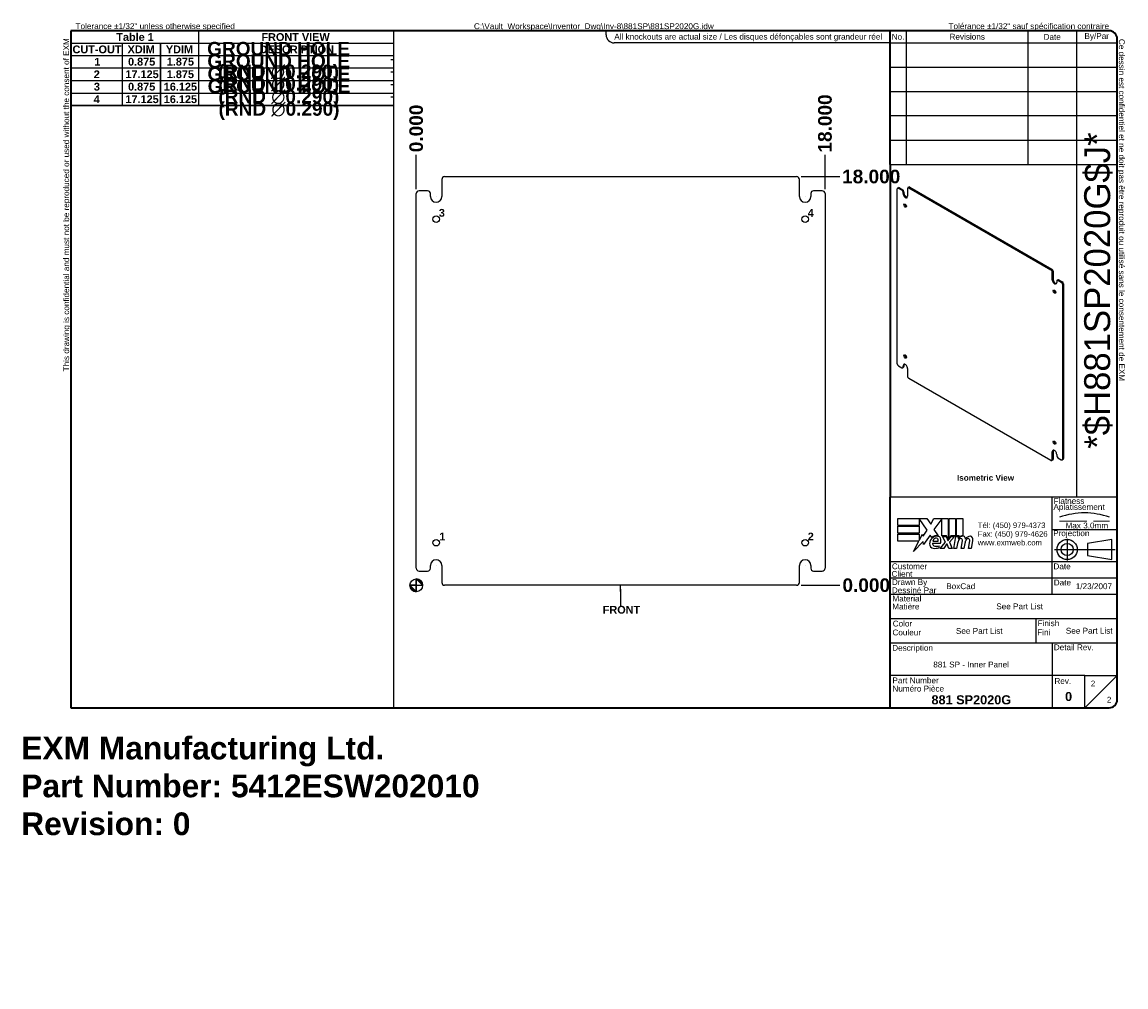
# Model space of a CAD drawing. Header units: inches. Extents: x 0 to 48.6, y -11 to 31.5.
import ezdxf
from ezdxf.enums import TextEntityAlignment as Align

# ---------------------------------------------------------------- set-up
doc = ezdxf.new("R2010")
doc.units = ezdxf.units.IN
doc.header["$LTSCALE"] = 5
doc.header["$MEASUREMENT"] = 0
doc.linetypes.add('CHAIN', pattern=[0.7087, 0.4724, -0.0591, 0.1181, -0.0591])
doc.linetypes.add('DASHED', pattern=[0.2067, 0.1654, -0.0413])
doc.layers.get('0').update_dxf_attribs({"lineweight": 25})
for name, color, linetype, lineweight in [('Centerline(ANSI)', 7, 'Continuous', 25), ('Dimensions(ANSI)', 7, 'Continuous', 25), ('Sketch Geometry(ANSI)', 7, 'Continuous', 25), ('Symbols(ANSI)', 7, 'Continuous', 25), ('Visible Edges(ANSI)', 7, 'Continuous', 25), ('Work Point(ANSI)', 7, 'Continuous', 25)]:
    doc.layers.add(name, color=color, linetype=linetype, lineweight=lineweight)
doc.styles.add('Current-ANSI', font='arial.ttf')
doc.styles.add('Dimension-ANSI', font='arialbd.ttf')
doc.styles.get("Standard").update_dxf_attribs({"font": 'arialbd.ttf'})
doc.styles.add('Text Style44', font='arialbd.ttf')
doc.styles.add('Text Style83', font='FRE3OF9X.TTF')
doc.dimstyles.new('INCH-ANSI', dxfattribs={"dimscale": 5, "dimtxt": 0.12, "dimasz": 0.098425, "dimexe": 0.04, "dimexo": 0.04, "dimgap": 0.031496, "dimtad": 0, "dimtih": 1, "dimtoh": 1, "dimdec": 3, "dimrnd": 1e-08, "dimzin": 0, "dimdsep": 46, "dimtxsty": 'Dimension-ANSI', "dimcen": 0.09, "dimdle": 0.312, "dimclrd": 179, "dimclre": 179, "dimclrt": 7, "dimadec": 1, "dimazin": 0, "dimtfac": 1, "dimtdec": 3, "dimtofl": 0, "dimtmove": 0, "dimatfit": 3, "dimfxl": 1, "dimtolj": 1, "dimtzin": 4, "dimlwd": 25, "dimlwe": 25, "dimarcsym": 0})
doc.dimstyles.new('INCH-ANSI-VERTICAL', dxfattribs={"dimscale": 5, "dimtxt": 0.12, "dimasz": 0.098425, "dimexe": 0.04, "dimexo": 0.04, "dimgap": 0.031496, "dimtad": 0, "dimtih": 1, "dimtoh": 1, "dimdec": 3, "dimrnd": 1e-08, "dimzin": 0, "dimdsep": 46, "dimtxsty": 'Dimension-ANSI', "dimcen": 0.09, "dimdle": 0.312, "dimclrd": 179, "dimclre": 179, "dimclrt": 7, "dimadec": 1, "dimazin": 0, "dimtfac": 1, "dimtdec": 3, "dimtofl": 0, "dimtmove": 0, "dimatfit": 3, "dimfxl": 1, "dimtolj": 1, "dimtzin": 4, "dimlwd": 25, "dimlwe": 25, "dimarcsym": 0})

# ---------------------------------------------------------------- blocks, each defined once
blk = doc.blocks.new('Origin Indicator Symbol1')
at = {"layer": 'Dimensions(ANSI)'}
h = blk.add_hatch(color=7, dxfattribs=at)
edge = h.paths.add_edge_path(flags=0)
edge.add_line((5.76, 2.243), (5.858, 2.144))
edge.add_arc((5.76, 2.144), 0.0984, 0, 90)
h = blk.add_hatch(color=7, dxfattribs=at)
edge = h.paths.add_edge_path(flags=0)
edge.add_line((5.76, 2.046), (5.661, 2.144))
edge.add_arc((5.76, 2.144), 0.0984, 180, 270)
at = {"layer": 'Dimensions(ANSI)', "color": 7, "linetype": 'Continuous'}
for p, q in [((5.76, 2.243), (5.858, 2.144)), ((5.76, 2.046), (5.661, 2.144))]:
    blk.add_line(p, q, dxfattribs=at)
at = {"layer": 'Dimensions(ANSI)', "color": 7, "linetype": 'Continuous', "flags": 128}
for points in [[(5.76, 2.144), (5.858, 2.144), (5.76, 2.243), (5.76, 2.144)], [(5.76, 2.144), (5.76, 2.243), (5.76, 2.046), (5.76, 2.144)], [(5.76, 2.144), (5.76, 2.046), (5.661, 2.144), (5.76, 2.144)], [(5.76, 2.144), (5.661, 2.144), (5.76, 2.144), (5.76, 2.144)]]:
    blk.add_lwpolyline(points, dxfattribs=at)
at = {"layer": 'Dimensions(ANSI)', "color": 7, "linetype": 'Continuous'}
blk.add_circle((5.76, 2.144), 0.0984, dxfattribs=at)
for start, end in [(0, 90), (180, 270)]:
    blk.add_arc((5.76, 2.144), 0.0984, start, end, dxfattribs=at)
at = {"layer": 'Dimensions(ANSI)', "color": 7}
for points in [[(5.76, 2.144), (5.858, 2.144), (5.76, 2.243), (5.76, 2.144)], [(5.76, 2.144), (5.76, 2.243), (5.76, 2.046), (5.76, 2.144)], [(5.76, 2.144), (5.76, 2.046), (5.661, 2.144), (5.76, 2.144)], [(5.76, 2.144), (5.661, 2.144), (5.76, 2.144)]]:
    blk.add_solid(points, dxfattribs=at)
blk = doc.blocks.new('Hole Table1')
at = {"layer": 'Symbols(ANSI)'}
for p, q in [((0.438, 9.541), (0.438, 10.692)), ((0.438, 10.692), (5.407, 10.692)), ((5.407, 10.692), (5.407, 9.541)), ((0.438, 10.501), (1.225, 10.501)), ((1.225, 10.501), (1.225, 10.311)), ((1.225, 10.501), (1.816, 10.501)), ((1.225, 10.501), (1.225, 10.311)), ((1.816, 10.501), (1.816, 10.311)), ((1.816, 10.501), (2.406, 10.501)), ((1.816, 10.501), (1.816, 10.311)), ((2.406, 10.501), (2.406, 10.311)), ((2.406, 10.501), (5.407, 10.501)), ((2.406, 10.501), (2.406, 10.311)), ((0.438, 10.311), (1.225, 10.311)), ((0.438, 10.311), (1.225, 10.311)), ((1.225, 10.311), (1.816, 10.311)), ((1.225, 10.311), (1.225, 10.119)), ((1.225, 10.311), (1.816, 10.311)), ((1.225, 10.311), (1.225, 10.119)), ((1.816, 10.311), (2.406, 10.311)), ((1.816, 10.311), (1.816, 10.119)), ((1.816, 10.311), (2.406, 10.311)), ((1.816, 10.311), (1.816, 10.119)), ((2.406, 10.311), (5.407, 10.311)), ((2.406, 10.311), (2.406, 10.119)), ((2.406, 10.311), (5.407, 10.311)), ((2.406, 10.311), (2.406, 10.119)), ((0.438, 10.119), (1.225, 10.119)), ((0.438, 10.119), (1.225, 10.119)), ((1.225, 10.119), (1.816, 10.119)), ((1.225, 10.119), (1.225, 9.926)), ((1.225, 10.119), (1.816, 10.119)), ((1.225, 10.119), (1.225, 9.926)), ((1.816, 10.119), (2.406, 10.119)), ((1.816, 10.119), (1.816, 9.926)), ((1.816, 10.119), (2.406, 10.119)), ((1.816, 10.119), (1.816, 9.926)), ((2.406, 10.119), (5.407, 10.119)), ((2.406, 10.119), (2.406, 9.926)), ((2.406, 10.119), (5.407, 10.119)), ((2.406, 10.119), (2.406, 9.926)), ((0.438, 9.926), (1.225, 9.926)), ((0.438, 9.926), (1.225, 9.926)), ((1.225, 9.926), (1.816, 9.926)), ((1.225, 9.926), (1.225, 9.733)), ((1.225, 9.926), (1.816, 9.926)), ((1.225, 9.926), (1.225, 9.733)), ((1.816, 9.926), (2.406, 9.926)), ((1.816, 9.926), (1.816, 9.733)), ((1.816, 9.926), (2.406, 9.926)), ((1.816, 9.926), (1.816, 9.733)), ((2.406, 9.926), (5.407, 9.926)), ((2.406, 9.926), (2.406, 9.733)), ((2.406, 9.926), (5.407, 9.926)), ((2.406, 9.926), (2.406, 9.733)), ((0.438, 9.733), (1.225, 9.733)), ((0.438, 9.733), (1.225, 9.733)), ((1.225, 9.733), (1.816, 9.733)), ((1.225, 9.733), (1.225, 9.541)), ((1.225, 9.733), (1.816, 9.733)), ((1.225, 9.733), (1.225, 9.541)), ((1.816, 9.733), (2.406, 9.733)), ((1.816, 9.733), (1.816, 9.541)), ((1.816, 9.733), (2.406, 9.733)), ((1.816, 9.733), (1.816, 9.541)), ((2.406, 9.733), (5.407, 9.733)), ((2.406, 9.733), (2.406, 9.541)), ((2.406, 9.733), (5.407, 9.733)), ((2.406, 9.733), (2.406, 9.541)), ((0.438, 9.541), (1.225, 9.541)), ((5.407, 9.541), (0.438, 9.541)), ((1.225, 9.541), (1.816, 9.541)), ((1.816, 9.541), (2.406, 9.541)), ((2.406, 9.541), (5.407, 9.541))]:
    blk.add_line(p, q, dxfattribs=at)
at = {"layer": 'Symbols(ANSI)', "color": 7, "char_height": 0.12, "attachment_point": 7, "line_spacing_factor": 0.25, "style": 'Dimension-ANSI'}
for s, insert in [('                                          FRONT VIEW', (1.418, 10.534)), ('CUT-OUT', (0.463, 10.344)), ('XDIM', (1.311, 10.346)), ('YDIM', (1.901, 10.346)), ('DESCRIPTION', (3.346, 10.344)), ('1', (0.799, 10.155)), ('0.875', (1.318, 10.154)), ('1.875', (1.915, 10.154)), ('-', (5.361, 10.204)), ('2', (0.79, 9.962)), ('17.125', (1.278, 9.961)), ('1.875', (1.915, 9.961)), ('-', (5.361, 10.011)), ('3', (0.792, 9.769)), ('0.875', (1.318, 9.769)), ('16.125', (1.869, 9.769)), ('-', (5.361, 9.818)), ('4', (0.788, 9.577)), ('17.125', (1.278, 9.576)), ('16.125', (1.869, 9.576)), ('-', (5.361, 9.626))]:
    blk.add_mtext(s, dxfattribs=dict(at, insert=insert))
blk = doc.blocks.new('Leader Text1')
at = {"layer": 'Symbols(ANSI)', "color": 7, "insert": (11.793, 7.824), "char_height": 0.12, "attachment_point": 7, "line_spacing_factor": 0.25, "style": 'Dimension-ANSI'}
blk.add_mtext('4', dxfattribs=at)
blk = doc.blocks.new('Leader Text2')
at = {"layer": 'Symbols(ANSI)', "color": 7, "insert": (6.116, 2.836), "char_height": 0.12, "attachment_point": 7, "line_spacing_factor": 0.25, "style": 'Dimension-ANSI'}
blk.add_mtext('1', dxfattribs=at)
blk = doc.blocks.new('Leader Text3')
at = {"layer": 'Symbols(ANSI)', "color": 7, "insert": (11.794, 2.836), "char_height": 0.12, "attachment_point": 7, "line_spacing_factor": 0.25, "style": 'Dimension-ANSI'}
blk.add_mtext('2', dxfattribs=at)
blk = doc.blocks.new('Leader Text4')
at = {"layer": 'Symbols(ANSI)', "color": 7, "insert": (6.108, 7.824), "char_height": 0.12, "attachment_point": 7, "line_spacing_factor": 0.25, "style": 'Dimension-ANSI'}
blk.add_mtext('3', dxfattribs=at)
blk = doc.blocks.new('Hole Table2')
at = {"layer": 'Symbols(ANSI)'}
for p, q in [((0.437, 9.541), (0.437, 10.692)), ((0.437, 10.692), (2.406, 10.692)), ((2.406, 10.692), (2.406, 9.541)), ((0.437, 10.501), (1.225, 10.501)), ((1.225, 10.501), (1.225, 10.311)), ((1.225, 10.501), (1.815, 10.501)), ((1.225, 10.501), (1.225, 10.311)), ((1.815, 10.501), (1.815, 10.311)), ((1.815, 10.501), (2.406, 10.501)), ((1.815, 10.501), (1.815, 10.311)), ((0.437, 10.311), (1.225, 10.311)), ((0.437, 10.311), (1.225, 10.311)), ((1.225, 10.311), (1.815, 10.311)), ((1.225, 10.311), (1.225, 10.119)), ((1.225, 10.311), (1.815, 10.311)), ((1.225, 10.311), (1.225, 10.119)), ((1.815, 10.311), (2.406, 10.311)), ((1.815, 10.311), (1.815, 10.119)), ((1.815, 10.311), (2.406, 10.311)), ((1.815, 10.311), (1.815, 10.119)), ((0.437, 10.119), (1.225, 10.119)), ((0.437, 10.119), (1.225, 10.119)), ((1.225, 10.119), (1.815, 10.119)), ((1.225, 10.119), (1.225, 9.926)), ((1.225, 10.119), (1.815, 10.119)), ((1.225, 10.119), (1.225, 9.926)), ((1.815, 10.119), (2.406, 10.119)), ((1.815, 10.119), (1.815, 9.926)), ((1.815, 10.119), (2.406, 10.119)), ((1.815, 10.119), (1.815, 9.926)), ((0.437, 9.926), (1.225, 9.926)), ((0.437, 9.926), (1.225, 9.926)), ((1.225, 9.926), (1.815, 9.926)), ((1.225, 9.926), (1.225, 9.733)), ((1.225, 9.926), (1.815, 9.926)), ((1.225, 9.926), (1.225, 9.733)), ((1.815, 9.926), (2.406, 9.926)), ((1.815, 9.926), (1.815, 9.733)), ((1.815, 9.926), (2.406, 9.926)), ((1.815, 9.926), (1.815, 9.733)), ((0.437, 9.733), (1.225, 9.733)), ((0.437, 9.733), (1.225, 9.733)), ((1.225, 9.733), (1.815, 9.733)), ((1.225, 9.733), (1.225, 9.541)), ((1.225, 9.733), (1.815, 9.733)), ((1.225, 9.733), (1.225, 9.541)), ((1.815, 9.733), (2.406, 9.733)), ((1.815, 9.733), (1.815, 9.541)), ((1.815, 9.733), (2.406, 9.733)), ((1.815, 9.733), (1.815, 9.541)), ((0.437, 9.541), (1.225, 9.541)), ((2.406, 9.541), (0.437, 9.541)), ((1.225, 9.541), (1.815, 9.541)), ((1.815, 9.541), (2.406, 9.541))]:
    blk.add_line(p, q, dxfattribs=at)
at = {"layer": 'Symbols(ANSI)', "color": 7, "char_height": 0.12, "attachment_point": 7, "line_spacing_factor": 0.25, "style": 'Dimension-ANSI'}
for s, insert in [('Table 1', (1.137, 10.535)), ('CUT-OUT', (0.462, 10.344)), ('XDIM', (1.311, 10.346)), ('YDIM', (1.901, 10.346)), ('1', (0.799, 10.155)), ('0.875', (1.318, 10.154)), ('1.875', (1.915, 10.154)), ('2', (0.789, 9.962)), ('17.125', (1.278, 9.961)), ('1.875', (1.915, 9.961)), ('3', (0.791, 9.769)), ('0.875', (1.318, 9.769)), ('16.125', (1.868, 9.769)), ('4', (0.788, 9.577)), ('17.125', (1.278, 9.576)), ('16.125', (1.868, 9.576))]:
    blk.add_mtext(s, dxfattribs=dict(at, insert=insert))
blk = doc.blocks.new('Leader Text5')
at = {"layer": 'Symbols(ANSI)', "color": 7, "insert": (11.793, 7.824), "char_height": 0.12, "attachment_point": 7, "line_spacing_factor": 0.25, "style": 'Dimension-ANSI'}
blk.add_mtext('4', dxfattribs=at)
blk = doc.blocks.new('Leader Text6')
at = {"layer": 'Symbols(ANSI)', "color": 7, "insert": (6.116, 2.836), "char_height": 0.12, "attachment_point": 7, "line_spacing_factor": 0.25, "style": 'Dimension-ANSI'}
blk.add_mtext('1', dxfattribs=at)
blk = doc.blocks.new('Leader Text7')
at = {"layer": 'Symbols(ANSI)', "color": 7, "insert": (11.794, 2.836), "char_height": 0.12, "attachment_point": 7, "line_spacing_factor": 0.25, "style": 'Dimension-ANSI'}
blk.add_mtext('2', dxfattribs=at)
blk = doc.blocks.new('Leader Text8')
at = {"layer": 'Symbols(ANSI)', "color": 7, "insert": (6.108, 7.824), "char_height": 0.12, "attachment_point": 7, "line_spacing_factor": 0.25, "style": 'Dimension-ANSI'}
blk.add_mtext('3', dxfattribs=at)
blk = doc.blocks.new('Datum Identifier4')
at = {"layer": 'Symbols(ANSI)', "color": 7, "linetype": 'Continuous', "lineweight": 25}
for p, q in [((8.91, 2.046), (8.91, 2.144)), ((8.91, 2.046), (8.91, 2.085)), ((8.91, 2.085), (8.91, 1.829))]:
    blk.add_line(p, q, dxfattribs=at)
at = {"layer": 'Symbols(ANSI)', "color": 7, "insert": (8.634, 1.705), "char_height": 0.12, "attachment_point": 7, "line_spacing_factor": 0.25, "style": 'Dimension-ANSI'}
blk.add_mtext('FRONT', dxfattribs=at)
blk = doc.blocks.new('*D20')
at = {"layer": 'Defpoints', "color": 0, "linetype": 'Continuous', "transparency": 16777216}
for p in [(17.394, 25.626), (17.394, 23.922), (17.394, 23.922)]:
    blk.add_point(p, dxfattribs=at)
at = {"layer": 'Dimensions(ANSI)', "color": 179, "linetype": 'Continuous', "lineweight": 25, "transparency": 16777216}
blk.add_line((17.394, 24.122), (17.394, 25.626), dxfattribs=at)
at = {"layer": 'Dimensions(ANSI)', "color": 7, "linetype": 'Continuous', "lineweight": 25, "transparency": 16777216, "insert": (17.394, 26.794), "char_height": 0.6, "attachment_point": 5, "rotation": 90, "style": 'Dimension-ANSI'}
blk.add_mtext('\\A1;0.000', dxfattribs=at)
blk = doc.blocks.new('*D21')
at = {"layer": 'Defpoints', "color": 0, "linetype": 'Continuous', "transparency": 16777216}
for p in [(35.394, 25.626), (17.394, 23.922), (35.394, 23.922)]:
    blk.add_point(p, dxfattribs=at)
at = {"layer": 'Dimensions(ANSI)', "color": 179, "linetype": 'Continuous', "lineweight": 25, "transparency": 16777216}
blk.add_line((35.394, 24.122), (35.394, 25.626), dxfattribs=at)
at = {"layer": 'Dimensions(ANSI)', "color": 7, "linetype": 'Continuous', "lineweight": 25, "transparency": 16777216, "insert": (35.394, 27.012), "char_height": 0.6, "attachment_point": 5, "rotation": 90, "style": 'Dimension-ANSI'}
blk.add_mtext('\\A1;18.000', dxfattribs=at)
blk = doc.blocks.new('*D22')
at = {"layer": 'Defpoints', "color": 0, "linetype": 'Continuous', "transparency": 16777216}
for p in [(34.144, 6.672), (34.144, 6.672), (36.042, 6.672)]:
    blk.add_point(p, dxfattribs=at)
at = {"layer": 'Dimensions(ANSI)', "color": 179, "linetype": 'Continuous', "lineweight": 25, "transparency": 16777216}
blk.add_line((34.344, 6.672), (36.042, 6.672), dxfattribs=at)
at = {"layer": 'Dimensions(ANSI)', "color": 7, "linetype": 'Continuous', "lineweight": 25, "transparency": 16777216, "insert": (37.21, 6.672), "char_height": 0.6, "attachment_point": 5, "style": 'Dimension-ANSI'}
blk.add_mtext('\\A1;0.000', dxfattribs=at)
blk = doc.blocks.new('*D23')
at = {"layer": 'Defpoints', "color": 0, "linetype": 'Continuous', "transparency": 16777216}
for p in [(34.144, 24.672), (36.042, 24.672), (34.144, 6.672)]:
    blk.add_point(p, dxfattribs=at)
at = {"layer": 'Dimensions(ANSI)', "color": 179, "linetype": 'Continuous', "lineweight": 25, "transparency": 16777216}
blk.add_line((34.344, 24.672), (36.042, 24.672), dxfattribs=at)
at = {"layer": 'Dimensions(ANSI)', "color": 7, "linetype": 'Continuous', "lineweight": 25, "transparency": 16777216, "insert": (37.428, 24.672), "char_height": 0.6, "attachment_point": 5, "style": 'Dimension-ANSI'}
blk.add_mtext('\\A1;18.000', dxfattribs=at)
blk = doc.blocks.new('Borders EXM - B (Inch) - B')
at = {"layer": 'Sketch Geometry(ANSI)', "linetype": 'Continuous', "lineweight": 35}
for p, q in [((16.438, 10.692), (0.437, 10.692)), ((0.437, 10.692), (0.437, 0.255)), ((16.562, 0.38), (16.562, 10.567)), ((0.437, 0.255), (16.438, 0.255))]:
    blk.add_line(p, q, dxfattribs=at)
at = {"layer": 'Sketch Geometry(ANSI)'}
for p, q in [((5.407, 10.692), (5.407, 0.255)), ((8.688, 10.63), (8.688, 10.692)), ((13.062, 10.692), (13.062, 10.505)), ((13.062, 10.505), (8.812, 10.505))]:
    blk.add_line(p, q, dxfattribs=at)
blk.add_arc((8.812, 10.63), 0.125, 180, 270, dxfattribs=at)
at = {"layer": 'Sketch Geometry(ANSI)', "linetype": 'Continuous', "lineweight": 35}
for centre, start, end in [((16.438, 10.567), 0, 90), ((16.438, 0.38), 270, 0)]:
    blk.add_arc(centre, 0.125, start, end, dxfattribs=at)
at = {"layer": 'Symbols(ANSI)', "color": 7, "char_height": 0.09, "style": 'Current-ANSI'}
for s, insert, attachment_point in [('Tolerance ±1/32" unless otherwise specified', (0.509, 10.692), 7), ('Tolérance ±1/32" sauf spécification contraire', (13.963, 10.692), 7), ('All knockouts are actual size / Les disques défonçables sont grandeur réel', (8.812, 10.647), 1)]:
    blk.add_mtext(s, dxfattribs=dict(at, insert=insert, attachment_point=attachment_point))
at = {"layer": 'Symbols(ANSI)', "color": 7, "char_height": 0.09, "attachment_point": 7, "style": 'Current-ANSI'}
for s, insert, rotation in [('This drawing is confidential and must not be reproduced or used without the consent of EXM', (0.437, 5.442), 90), ('Ce dessin est confidentiel et ne doit pas être reproduit ou utilisé sans le consentement de EXM', (16.562, 10.567), 270)]:
    blk.add_mtext(s, dxfattribs=dict(at, insert=insert, rotation=rotation))
at = {"layer": 'Symbols(ANSI)', "color": 7, "style": 'Current-ANSI'}
blk.add_attdef('FILENAME_AND_PATH_001', (6.649, 10.718), '', height=0.09, dxfattribs=at)
blk = doc.blocks.new('Title Blocks EXM - ANSI B')
for p, q in [((13.372, 3.063), (13.372, 3.17)), ((13.372, 3.17), (13.818, 3.17)), ((13.701, 3.063), (13.372, 3.063)), ((13.824, 2.989), (13.701, 3.168)), ((13.701, 3.168), (13.701, 3.063)), ((13.818, 3.17), (13.877, 3.083)), ((13.877, 3.083), (13.923, 3.17)), ((13.923, 3.17), (14.146, 3.17)), ((14.046, 3.166), (13.924, 3.002)), ((14.046, 2.9), (14.046, 3.166)), ((14.146, 3.17), (14.146, 2.842)), ((14.16, 3.17), (14.259, 3.17)), ((14.16, 2.866), (14.16, 3.17)), ((14.259, 3.17), (14.259, 2.9)), ((14.273, 3.17), (14.372, 3.17)), ((14.273, 2.9), (14.273, 3.17)), ((14.372, 3.17), (14.372, 2.905)), ((13.372, 3.049), (13.701, 3.049)), ((13.372, 2.942), (13.372, 3.049)), ((13.701, 2.942), (13.372, 2.942)), ((13.372, 2.82), (13.372, 2.927)), ((13.372, 2.927), (13.701, 2.927)), ((13.701, 3.049), (13.701, 2.942)), ((13.701, 2.831), (13.752, 2.929)), ((13.701, 2.927), (13.701, 2.831)), ((13.752, 2.929), (13.758, 2.895)), ((13.758, 2.895), (13.824, 2.989)), ((13.87, 2.914), (13.765, 2.768)), ((13.893, 2.876), (13.87, 2.914)), ((13.924, 3.002), (13.993, 2.903)), ((14.121, 2.9), (14.046, 2.9)), ((14.146, 2.842), (14.121, 2.9)), ((14.185, 2.9), (14.16, 2.866)), ((14.259, 2.9), (14.185, 2.9)), ((14.314, 2.9), (14.273, 2.9)), ((14.312, 2.88), (14.314, 2.9)), ((13.695, 2.82), (13.372, 2.82)), ((13.612, 2.661), (13.695, 2.82)), ((13.758, 2.815), (13.612, 2.661)), ((13.765, 2.768), (13.758, 2.815)), ((13.905, 2.788), (14.027, 2.788)), ((13.91, 2.818), (13.99, 2.818)), ((14.005, 2.718), (14.005, 2.748)), ((14.023, 2.709), (14.105, 2.802)), ((14.059, 2.891), (14.113, 2.891)), ((14.105, 2.802), (14.059, 2.891)), ((14.122, 2.774), (14.077, 2.709)), ((14.113, 2.891), (14.139, 2.83)), ((14.13, 2.774), (14.122, 2.774)), ((14.155, 2.709), (14.13, 2.774)), ((14.139, 2.83), (14.146, 2.83)), ((14.146, 2.83), (14.19, 2.891)), ((14.245, 2.891), (14.164, 2.803)), ((14.164, 2.803), (14.209, 2.709)), ((14.19, 2.891), (14.245, 2.891)), ((14.232, 2.709), (14.264, 2.891)), ((14.264, 2.891), (14.302, 2.891)), ((14.289, 2.784), (14.276, 2.709)), ((14.302, 2.891), (14.299, 2.859)), ((14.299, 2.859), (14.309, 2.859)), ((14.345, 2.709), (14.365, 2.824)), ((14.402, 2.784), (14.389, 2.709)), ((14.457, 2.709), (14.477, 2.824)), ((14.523, 2.823), (14.501, 2.709)), ((14.077, 2.709), (14.023, 2.709)), ((14.209, 2.709), (14.155, 2.709)), ((14.276, 2.709), (14.232, 2.709)), ((14.389, 2.709), (14.345, 2.709)), ((14.501, 2.709), (14.457, 2.709))]:
    blk.add_line(p, q)
for centre, radius, start, end in [((13.968, 2.796), 0.11, 77.079, 133.1785), ((13.968, 2.796), 0.0996, 80.4085, 134.1684), ((13.981, 2.843), 0.0507, 23.8445, 85.0802), ((14.376, 2.816), 0.08, 89.4776, 147.4114), ((14.37, 2.825), 0.08, 88.7952, 136.5849), ((14.377, 2.862), 0.0338, 16.9928, 89.4776), ((14.486, 2.814), 0.0819, 89.6788, 153.9508), ((14.487, 2.861), 0.035, 18.4748, 89.6788), ((13.991, 2.772), 0.133, 134.1684, 176.5646), ((13.925, 2.776), 0.0658, 176.5646, 261.5605), ((13.936, 2.779), 0.032, 163.5261, 244.6784), ((13.965, 2.811), 0.056, 109.3797, 172.9975), ((13.966, 2.842), 0.102, 244.6784, 292.5609), ((13.959, 2.83), 0.0365, 51.1652, 109.3797), ((13.962, 2.833), 0.0318, 331.4547, 51.1652), ((13.941, 2.826), 0.094, 336.1555, 23.8445), ((14.442, 2.757), 0.155, 147.5992, 170), ((14.346, 2.818), 0.042, 96.03, 147.5992), ((14.344, 2.839), 0.02, 23.5571, 96.03), ((14.325, 2.831), 0.041, 350, 23.5571), ((14.555, 2.759), 0.155, 148.5584, 170.8257), ((14.317, 2.844), 0.096, 3.6169, 16.9928), ((14.458, 2.818), 0.042, 96.1027, 147.6083), ((14.456, 2.839), 0.02, 23.5487, 96.1027), ((14.437, 2.831), 0.041, 349.9922, 23.5487), ((14.429, 2.842), 0.096, 349, 18.4748), ((13.945, 2.911), 0.202, 261.5605, 287.3343)]:
    blk.add_arc(centre, radius, start, end)
at = {"layer": 'Centerline(ANSI)', "linetype": 'DASHED', "lineweight": 18, "ltscale": 0.507983}
blk.add_line((15.861, 3.128), (16.632, 3.128), dxfattribs=at)
at = {"layer": 'Centerline(ANSI)', "linetype": 'CHAIN', "ltscale": 0.185148}
blk.add_line((15.979, 2.855), (15.979, 2.521), dxfattribs=at)
at = {"layer": 'Centerline(ANSI)', "linetype": 'CHAIN', "ltscale": 0.437897}
blk.add_line((15.786, 2.691), (16.717, 2.691), dxfattribs=at)
at = {"layer": 'Sketch Geometry(ANSI)'}
for p, q in [((13.25, 10.687), (16.625, 10.687)), ((13.5, 10.687), (13.5, 8.625)), ((15.375, 10.687), (15.375, 8.625)), ((16.125, 10.687), (16.125, 3.5)), ((16.75, 10.562), (16.75, 0.375)), ((13.25, 10.5), (16.75, 10.5)), ((13.25, 10.125), (16.75, 10.125)), ((13.25, 9.75), (16.75, 9.75)), ((16.75, 9.375), (13.25, 9.375)), ((13.25, 9), (16.75, 9)), ((16.75, 9), (16.75, 8.625)), ((13.25, 8.625), (16.75, 8.625)), ((16.75, 3.5), (13.25, 3.5)), ((15.75, 2), (15.75, 3.5)), ((15.75, 3), (16.75, 3)), ((16.669, 2.847), (16.294, 2.785)), ((16.294, 2.785), (16.294, 2.598)), ((16.669, 2.535), (16.669, 2.847)), ((16.294, 2.598), (16.669, 2.535)), ((16.75, 2.5), (13.25, 2.5)), ((16.75, 2.25), (13.25, 2.25)), ((16.75, 2), (13.25, 2)), ((13.25, 1.629), (16.75, 1.629)), ((15.499, 1.629), (15.499, 1.25)), ((13.25, 1.25), (16.75, 1.25)), ((15.75, 1.25), (15.75, 0.75)), ((15.75, 0.75), (13.25, 0.75)), ((16.25, 0.75), (15.75, 0.75)), ((15.75, 0.75), (15.75, 0.25)), ((16.25, 0.25), (16.25, 0.75)), ((16.25, 0.75), (16.75, 0.75)), ((16.25, 0.25), (16.75, 0.75)), ((16.625, 0.25), (13.25, 0.25))]:
    blk.add_line(p, q, dxfattribs=at)
at = {"layer": 'Sketch Geometry(ANSI)', "linetype": 'Continuous', "lineweight": 35}
for p, q in [((13.25, 8.625), (13.25, 10.687)), ((13.25, 8.625), (13.25, 3.5)), ((13.25, 0.25), (13.25, 3.5))]:
    blk.add_line(p, q, dxfattribs=at)
at = {"layer": 'Sketch Geometry(ANSI)'}
for radius in [0.156, 0.0935]:
    blk.add_circle((15.979, 2.691), radius, dxfattribs=at)
for centre, radius, start, end in [((16.625, 10.562), 0.125, 0, 90), ((16.247, 2.112), 1.143, 70.2973, 109.7027), ((16.625, 0.375), 0.125, 270, 0)]:
    blk.add_arc(centre, radius, start, end, dxfattribs=at)
at = {"layer": 'Symbols(ANSI)', "color": 7, "char_height": 0.09, "style": 'Current-ANSI'}
for s, insert, width, attachment_point in [('No.', (13.373, 10.595), 0.25039, 5), ('Revisions', (14.439, 10.596), 1.87331, 5), ('Date', (15.749, 10.593), 0.75135, 5), ('By/Par', (16.435, 10.594), 0.62202, 5), ('Date', (15.773, 2.136), 0.26554, 7), ('Rev.', (15.783, 0.618), 0.25854, 7)]:
    blk.add_mtext(s, dxfattribs=dict(at, insert=insert, width=width, attachment_point=attachment_point))
for s, insert, attachment_point in [('\\fArial|b1|i0;\\H0.0900;Isometric View', (14.281, 3.842), 1), ('Flatness', (15.77, 3.393), 7), ('Aplatissement', (15.768, 3.275), 7), ('Max 3.0mm', (15.954, 3.015), 7), ('Projection', (15.764, 2.87), 7), ('Client', (13.273, 2.269), 7), ('Customer', (13.278, 2.386), 7), ('Date', (15.768, 2.385), 7), ('Drawn By', (13.278, 2.117), 7), ('Dessiné Par', (13.278, 2.016), 7), ('Matière', (13.284, 1.766), 7), ('Material', (13.286, 1.889), 7), ('Color', (13.291, 1.503), 7), ('Finish', (15.523, 1.508), 7), ('Couleur', (13.287, 1.366), 7), ('Fini', (15.518, 1.37), 7), ('Description', (13.283, 1.103), 7), ('Detail Rev.', (15.774, 1.137), 7), ('Part Number', (13.287, 0.627), 7), ('Numéro Pièce', (13.286, 0.5), 7)]:
    blk.add_mtext(s, dxfattribs=dict(at, insert=insert, attachment_point=attachment_point))
at = {"layer": 'Symbols(ANSI)', "color": 7, "insert": (14.602, 3.107), "char_height": 0.085, "attachment_point": 1, "line_spacing_factor": 0.944221, "style": 'Current-ANSI'}
blk.add_mtext('\\fArial|b0|i0;\\H0.0850;Tél: (450) 979-4373\\PFax: (450) 979-4626\\Pwww.exmweb.com', dxfattribs=at)
at = {"layer": 'Symbols(ANSI)', "color": 7, "style": 'Current-ANSI'}
for tag, p in [('REV1', (13.375, 10.313)), ('REV1DATE', (15.75, 10.31)), ('REV1BY', (16.437, 10.313)), ('REV2', (13.373, 9.938)), ('REV2DATE', (15.747, 9.941)), ('REV2BY', (16.437, 9.938)), ('REV3', (13.374, 9.563)), ('REV3DATE', (15.752, 9.563)), ('REV3BY', (16.437, 9.564)), ('REV4', (13.377, 9.188)), ('REV4DATE', (15.752, 9.188)), ('REV4BY', (16.441, 9.188)), ('REV5', (13.373, 8.813)), ('REV5DATE', (15.752, 8.813)), ('REV5BY', (16.438, 8.811)), ('MFG_APPROVED_DATE', (16.393, 2.374)), ('DETAIL_REV', (16.249, 0.926))]:
    blk.add_attdef(tag, text='', height=0.09, dxfattribs=at).set_placement(p, align=Align.MIDDLE_CENTER)
for tag, p in [('REV1DESC', (13.526, 10.31)), ('REV2DESC', (13.525, 9.937)), ('REV3DESC', (13.528, 9.564)), ('REV4DESC', (13.533, 9.19)), ('REV5DESC', (13.532, 8.811)), ('COMPANY', (14.12, 2.375))]:
    blk.add_attdef(tag, text='', height=0.09, dxfattribs=at).set_placement(p, align=Align.MIDDLE_LEFT)
at = {"layer": 'Symbols(ANSI)', "color": 7, "style": 'Text Style83'}
blk.add_attdef('BARCODE_001', (16.642, 4.244), '', height=0.4, rotation=90, dxfattribs=at)
at = {"layer": 'Symbols(ANSI)', "color": 7}
for tag, p, height, style in [('AUTHOR_001', (14.116, 2.08), 0.09, 'Current-ANSI'), ('IDW_DATE_001', (16.112, 2.08), 0.09, 'Current-ANSI'), ('MATERIEL_001', (14.887, 1.769), 0.09, 'Current-ANSI'), ('COLOR_001', (14.265, 1.391), 0.09, 'Current-ANSI'), ('FINISH_001', (15.959, 1.394), 0.09, 'Current-ANSI'), ('IDW_DESC_001', (13.916, 0.873), 0.09, 'Current-ANSI'), ('Sheet_Number_001', (16.343, 0.58), 0.09, 'Current-ANSI'), ('IDW_NAME_001', (13.888, 0.304), 0.14, 'Text Style44'), ('IDW_REV_001', (15.947, 0.355), 0.14, 'Text Style44'), ('Number_of_sheets_001', (16.591, 0.33), 0.09, 'Current-ANSI')]:
    blk.add_attdef(tag, p, '', height=height, dxfattribs=dict(at, style=style))

msp = doc.modelspace()

# ---------------------------------------------------------------- linework, layer by layer
at = {"layer": 'Visible Edges(ANSI)'}
for p, q in [((18.5189, 24.547), (18.5189, 23.797)), ((18.6439, 24.672), (34.1439, 24.672)), ((34.2689, 23.797), (34.2689, 24.547)), ((17.3939, 7.422), (17.3939, 23.922)), ((17.8939, 24.047), (17.5189, 24.047)), ((18.0189, 23.797), (18.0189, 23.922)), ((34.7689, 23.922), (34.7689, 23.797)), ((35.2689, 24.047), (34.8939, 24.047)), ((35.3939, 23.922), (35.3939, 7.422)), ((38.5776, 16.428), (38.5776, 24.1264)), ((38.5923, 24.1591), (38.6348, 24.1836)), ((38.7796, 24.0681), (38.6281, 24.1555)), ((38.6705, 24.18), (38.822, 24.0926)), ((38.8301, 23.9223), (38.8301, 23.9806)), ((38.8725, 24.0051), (38.8725, 23.9468)), ((39.0321, 24.1555), (39.0321, 23.8056)), ((39.0893, 24.2127), (39.0469, 24.1882)), ((39.0826, 24.1847), (45.3456, 20.5688)), ((39.1251, 24.2092), (45.388, 20.5933)), ((45.3961, 20.1314), (45.3961, 20.4813)), ((45.4385, 20.5058), (45.4385, 20.1559)), ((45.5981, 20.0731), (45.5981, 20.0147)), ((45.6129, 20.1058), (45.6553, 20.1303)), ((45.8001, 20.0147), (45.6486, 20.1022)), ((45.691, 20.1267), (45.8426, 20.0392)), ((45.8931, 19.9518), (45.8931, 12.2534)), ((45.8506, 19.9273), (45.8506, 12.2289)), ((38.6281, 16.3405), (38.7796, 16.253)), ((38.8153, 16.2495), (38.8577, 16.274)), ((38.8301, 16.2822), (38.8301, 16.3405)), ((38.8725, 16.365), (38.8725, 16.3067)), ((39.0321, 16.2239), (39.0321, 15.8739)), ((45.3456, 12.1705), (39.0826, 15.7865)), ((45.4237, 12.1915), (45.3813, 12.167)), ((45.3961, 12.1997), (45.3961, 12.5496)), ((45.4385, 12.5741), (45.4385, 12.2242)), ((45.5981, 12.433), (45.5981, 12.3747)), ((45.6486, 12.2872), (45.8001, 12.1997)), ((45.8359, 12.1962), (45.8783, 12.2207)), ((17.5189, 7.297), (17.8939, 7.297)), ((18.0189, 7.422), (18.0189, 7.547)), ((18.5189, 7.547), (18.5189, 6.797)), ((34.2689, 6.797), (34.2689, 7.547)), ((34.7689, 7.547), (34.7689, 7.422)), ((34.8939, 7.297), (35.2689, 7.297)), ((34.1439, 6.672), (18.6439, 6.672))]:
    msp.add_line(p, q, dxfattribs=at)
for centre in [(18.2689, 22.797), (34.5189, 22.797), (18.2689, 8.547), (34.5189, 8.547)]:
    msp.add_circle(centre, 0.145, dxfattribs=at)
for centre, radius, start, end in [((18.6439, 24.547), 0.125, 90, 180), ((34.1439, 24.547), 0.125, 0, 90), ((17.5189, 23.922), 0.125, 90, 180), ((17.8939, 23.922), 0.125, 0, 90), ((34.8939, 23.922), 0.125, 90, 180), ((35.2689, 23.922), 0.125, 0, 90), ((18.2689, 23.797), 0.25, 180, 0), ((34.5189, 23.797), 0.25, 180, 0), ((18.2689, 7.547), 0.25, 0, 180), ((34.5189, 7.547), 0.25, 0, 180), ((17.5189, 7.422), 0.125, 180, 270), ((17.8939, 7.422), 0.125, 270, 0), ((34.8939, 7.422), 0.125, 180, 270), ((35.2689, 7.422), 0.125, 270, 0), ((18.6439, 6.797), 0.125, 180, 270), ((34.1439, 6.797), 0.125, 270, 0)]:
    msp.add_arc(centre, radius, start, end, dxfattribs=at)
for centre, major_axis, start_param, end_param in [((38.6281, 24.0972), (-0.0357, 0.0619), 5.4977871, 7.0685835), ((38.6705, 24.1217), (-0.0357, 0.0619), 5.4977871, 6.2831853), ((38.7796, 24.0097), (0.0357, -0.0619), 0.7853982, 2.3561945), ((38.822, 24.0342), (-0.0357, 0.0619), 3.9269908, 5.4977871), ((38.9311, 23.8639), (0.0714, -0.1237), 3.9269908, 7.0685835), ((38.9735, 23.8884), (0.0714, -0.1237), 3.9269908, 5.9816518), ((39.0826, 24.1264), (-0.0357, 0.0619), 5.4977871, 7.0685835), ((39.1251, 24.1509), (-0.0357, 0.0619), 5.4977871, 6.2831853), ((38.9735, 23.4219), (0.0414, -0.0718), 3.679154, 5.7456239), ((45.3456, 20.5105), (0.0357, -0.0619), 0.7853982, 2.3561945), ((45.388, 20.535), (-0.0357, 0.0619), 3.9269908, 5.4977871), ((45.4971, 20.0731), (0.0714, -0.1237), 3.9269908, 7.0685835), ((45.5395, 20.0976), (0.0714, -0.1237), 3.9269908, 5.9816518), ((45.6486, 20.0439), (-0.0357, 0.0619), 5.4977871, 7.0685835), ((45.691, 20.0684), (-0.0357, 0.0619), 5.4977871, 6.2831853), ((45.8001, 19.9564), (0.0357, -0.0619), 0.7853982, 2.3561945), ((45.8426, 19.9809), (-0.0357, 0.0619), 3.9269908, 5.4977871), ((45.5395, 19.631), (0.0414, -0.0718), 3.679154, 5.7456239), ((38.9735, 16.7732), (0.0414, -0.0718), 3.679154, 5.7456239), ((38.6281, 16.3988), (-0.0357, 0.0619), 0.7853982, 2.3561945), ((38.7796, 16.3113), (0.0357, -0.0619), 5.4977871, 7.0685835), ((38.9311, 16.2822), (-0.0714, 0.1237), 3.9269908, 7.0685835), ((38.822, 16.3358), (0.0357, -0.0619), 0, 0.7853982), ((38.9735, 16.3067), (-0.0714, 0.1237), 0.3015335, 0.7853982), ((39.0826, 15.8448), (-0.0357, 0.0619), 0.7853982, 2.3561945), ((45.5395, 12.9824), (0.0414, -0.0718), 3.679154, 5.7456239), ((45.3456, 12.2289), (0.0357, -0.0619), 5.4977871, 7.0685835), ((45.4971, 12.4913), (-0.0714, 0.1237), 3.9269908, 7.0685835), ((45.388, 12.2534), (0.0357, -0.0619), 0, 0.7853982), ((45.5395, 12.5158), (-0.0714, 0.1237), 0.3015335, 0.7853982), ((45.6486, 12.3455), (-0.0357, 0.0619), 0.7853982, 2.3561945), ((45.8001, 12.258), (0.0357, -0.0619), 5.4977871, 7.0685835), ((45.8426, 12.2825), (0.0357, -0.0619), 0, 0.7853982)]:
    msp.add_ellipse(centre, major_axis=major_axis, ratio=0.5773503, start_param=start_param, end_param=end_param, dxfattribs=at)
for centre in [(38.9311, 23.3974), (45.4971, 19.6065), (38.9311, 16.7488), (45.4971, 12.9579)]:
    msp.add_ellipse(centre, major_axis=(0.0414, -0.0718), ratio=0.5773503, dxfattribs=at)
at = {"layer": 'Work Point(ANSI)', "linetype": 'CHAIN', "ltscale": 0.000455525}
for p, q in [((18.2703, 23.797), (18.2675, 23.797)), ((18.2689, 23.7984), (18.2689, 23.7955)), ((34.5203, 23.797), (34.5175, 23.797)), ((34.5189, 23.7984), (34.5189, 23.7955)), ((18.2703, 7.547), (18.2675, 7.547)), ((18.2703, 7.547), (18.2675, 7.547)), ((18.2689, 7.5484), (18.2689, 7.5455)), ((18.2689, 7.5484), (18.2689, 7.5455)), ((34.5203, 7.547), (34.5175, 7.547)), ((34.5203, 7.547), (34.5175, 7.547)), ((34.5189, 7.5484), (34.5189, 7.5455)), ((34.5189, 7.5484), (34.5189, 7.5455)), ((17.3953, 6.672), (17.3925, 6.672)), ((17.3939, 6.6734), (17.3939, 6.6705))]:
    msp.add_line(p, q, dxfattribs=at)

# ---------------------------------------------------------------- block references
at = {"xscale": 2.857142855, "yscale": 2.857142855, "zscale": 2.857142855}
for name, p, values in [('Borders EXM - B (Inch) - B', (0.9375, 0.5454), {'FILENAME_AND_PATH_001': 'C:\\Vault_Workspace\\Inventor_Dwg\\Inv-8\\881SP\\881SP2020G.idw'}), ('Title Blocks EXM - ANSI B', (0.4018, 0.5584), {'COLOR_001': 'See Part List', 'AUTHOR_001': 'BoxCad', 'IDW_DATE_001': '1/23/2007', 'IDW_REV_001': '0', 'Sheet_Number_001': '2', 'Number_of_sheets_001': '2', 'IDW_DESC_001': '881 SP - Inner Panel', 'IDW_NAME_001': '881 SP2020G', 'BARCODE_001': '*$H881SP2020G$J*', 'FINISH_001': 'See Part List', 'MATERIEL_001': 'See Part List'})]:
    msp.add_blockref(name, p, dxfattribs=at).add_auto_attribs(values)
at = {"layer": 'Dimensions(ANSI)', "xscale": 2.857142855, "yscale": 2.857142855, "zscale": 2.857142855}
msp.add_blockref('Origin Indicator Symbol1', (0.9375, 0.5454), dxfattribs=at)
at = {"layer": 'Symbols(ANSI)', "xscale": 2.857142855, "yscale": 2.857142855, "zscale": 2.857142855}
for name in ['Hole Table2', 'Hole Table1', 'Leader Text4', 'Leader Text8', 'Leader Text1', 'Leader Text5', 'Leader Text2', 'Leader Text6', 'Leader Text3', 'Leader Text7', 'Datum Identifier4']:
    msp.add_blockref(name, (0.9375, 0.5454), dxfattribs=at)

# ---------------------------------------------------------------- texts
at = {"insert": (0, 0), "char_height": 1, "attachment_point": 1}
msp.add_mtext_dynamic_manual_height_columns('EXM Manufacturing Ltd.\\PPart Number: 5412ESW202010\\PRevision: 0', width=6.990976, gutter_width=1, heights=[0], dxfattribs=at).dxf.set("width", 100)
at = {"layer": 'Symbols(ANSI)', "color": 7, "char_height": 0.342857, "width": 6.796541, "attachment_point": 5, "style": 'Dimension-ANSI'}
for insert in [(11.3311, 29.7155), (11.3377, 29.1686), (11.3446, 28.609), (11.3516, 28.0633)]:
    msp.add_mtext('{\\fArial|b1|i0;\\H0.6000;GROUND HOLE (RND \\fAIGDT|b0|i0;\\H0.6000;n\\fArial|b1|i0;\\H0.6000;0.290)}', dxfattribs=dict(at, insert=insert))

# ---------------------------------------------------------------- dimensions: what is measured, and where the dimension line sits
at = {"layer": 'Dimensions(ANSI)', "color": 179, "linetype": 'Continuous', "lineweight": 25, "true_color": 0x262658}
for feature_location, offset, dtype, origin, dimstyle, override, picture, middle in [((35.3939, 23.922), (0, 1.7045), 1, (17.3939, 23.922), 'INCH-ANSI-VERTICAL', {"dimgap": 0.031496, "dimtad": 0, "dimdec": 3, "dimlfac": 1, "dimtol": 0, "dimlim": 0, "dimtp": 0, "dimtm": 0, "dimtdec": 3}, '*D21', (35.3939, 27.012)), ((17.393888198, 23.9219731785), (0, 1.7044838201), 1, (17.393888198, 23.9219731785), 'INCH-ANSI-VERTICAL', {"dimgap": 0.031496, "dimtad": 0, "dimdec": 3, "dimlfac": 0.571429, "dimtol": 0, "dimlim": 0, "dimtp": 0, "dimtm": 0, "dimtdec": 3}, '*D20', (17.393888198, 26.7944421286)), ((34.1439, 24.672), (1.8985, 0), 0, (34.1439, 6.672), 'INCH-ANSI', {"dimgap": 0.031496, "dimtad": 0, "dimdec": 3, "dimlfac": 1, "dimtol": 0, "dimlim": 0, "dimtp": 0, "dimtm": 0, "dimtdec": 3}, '*D23', (37.4279, 24.672)), ((34.1438881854, 6.6719731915), (1.8984683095, 0), 0, (34.1438881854, 6.6719731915), 'INCH-ANSI', {"dimgap": 0.031496, "dimtad": 0, "dimdec": 3, "dimlfac": 0.571429, "dimtol": 0, "dimlim": 0, "dimtp": 0, "dimtm": 0, "dimtdec": 3}, '*D22', (37.2103416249, 6.6719731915))]:
    dim = msp.add_ordinate_dim(feature_location=feature_location, offset=offset, dtype=dtype, origin=origin, dimstyle=dimstyle, override=override, dxfattribs=at)
    dim.commit()
    dim.dimension.update_dxf_attribs({"geometry": picture, "text_midpoint": middle})

doc.saveas('drawing.dxf')
